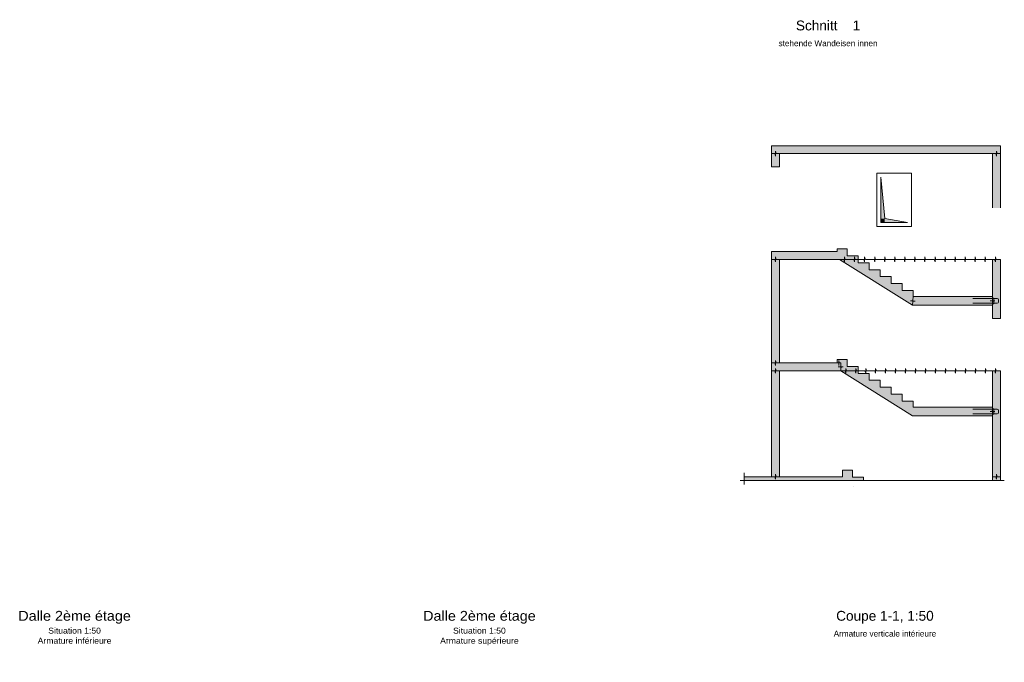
# Model space of a CAD drawing. Header units: metres. Extents: x 1.3 to 56.7, y 2.9 to 40.9.
# Tile 3 of 5: x 4.6 to 29.6, y 24.5 to 40.8. Entities that reach past the tile are written whole.
import ezdxf

# ---------------------------------------------------------------- set-up
doc = ezdxf.new("R2010")
doc.units = ezdxf.units.M
doc.header["$LTSCALE"] = 0.1
doc.linetypes.add('AUSGEZOGEN', pattern=[0])
for name, color, linetype, lineweight in [('XR$1$Béton coupé', 117, 'AUSGEZOGEN', 50), ('XR$1$Joints de bétonnage', 7, 'AUSGEZOGEN', 25), ('XR$1$STANDARD_1', 7, 'AUSGEZOGEN', 13), ('XR$1$Surface hachurée', 7, 'AUSGEZOGEN', 25), ('XR$1$Symboles réservations', 117, 'AUSGEZOGEN', 35), ('XR$1$Texte coupe', 7, 'AUSGEZOGEN', 25), ('XR$1$Éléments incorporés mur', 5, 'AUSGEZOGEN', 35)]:
    doc.layers.add(name, color=color, linetype=linetype, lineweight=lineweight)
doc.styles.add('ARIAL', font='arial.ttf')

msp = doc.modelspace()

# ---------------------------------------------------------------- hatches: boundary and pattern name
at = {"layer": 'XR$1$Surface hachurée', "linetype": 'AUSGEZOGEN', "lineweight": 13, "transparency": 33554687}
for points in [[(23.735, 37.4), (29.35, 37.4), (29.35, 36.02), (29.55, 36.02), (29.55, 37.6), (23.735, 37.6)], [(23.735, 37.06), (23.935, 37.06), (23.935, 37.4), (23.735, 37.4)], [(27.335, 33.921), (27.055, 33.921), (27.055, 34.097), (26.775, 34.097), (26.775, 34.273), (26.495, 34.273), (26.495, 34.449), (26.215, 34.449), (26.215, 34.625), (25.935, 34.625), (25.935, 34.801), (25.655, 34.801), (25.655, 34.977), (25.4, 34.977), (25.4, 34.91), (23.735, 34.91), (23.735, 34.71), (25.461, 34.71), (27.315, 33.545), (29.35, 33.545), (29.35, 33.765), (27.335, 33.765)], [(23.735, 34.71), (23.735, 32.08), (23.935, 32.08), (23.935, 34.71)], [(29.35, 34.71), (29.35, 33.21), (29.55, 33.21), (29.55, 34.71)], [(25.4, 32.08), (23.735, 32.08), (23.735, 31.88), (25.493, 31.88), (27.315, 30.735), (29.35, 30.735), (29.35, 30.955), (27.335, 30.955), (27.335, 31.111), (27.055, 31.111), (27.055, 31.287), (26.775, 31.287), (26.775, 31.463), (26.495, 31.463), (26.495, 31.639), (26.215, 31.639), (26.215, 31.815), (25.935, 31.815), (25.935, 31.991), (25.655, 31.991), (25.655, 32.167), (25.4, 32.167)], [(23.035, 29.19), (23.035, 29.09), (26.074, 29.09), (26.074, 29.175), (25.794, 29.175), (25.794, 29.357), (25.539, 29.357), (25.539, 29.19), (23.935, 29.19), (23.935, 31.88), (23.735, 31.88), (23.735, 29.19)], [(29.35, 31.88), (29.35, 29.09), (29.55, 29.09), (29.55, 31.88)]]:
    msp.add_hatch(color=91, dxfattribs=at).paths.add_polyline_path(points)
at = {"layer": 'XR$1$Symboles réservations', "linetype": 'AUSGEZOGEN', "lineweight": 13, "transparency": 33554687}
for points in [[(26.51, 36.8), (26.51, 35.75), (26.61, 35.75)], [(26.61, 35.75), (26.51, 35.75), (26.51, 35.65), (26.61, 35.65)], [(26.61, 35.75), (26.61, 35.65), (27.19, 35.65)]]:
    msp.add_hatch(color=7, dxfattribs=at).paths.add_polyline_path(points)

# ---------------------------------------------------------------- linework, layer by layer
at = {"layer": 'XR$1$Béton coupé', "color": 8, "linetype": 'AUSGEZOGEN', "lineweight": 13, "transparency": 33554687}
for p, q in [((27.685, 37.6), (23.735, 37.6)), ((23.735, 37.6), (23.735, 37.4)), ((29.55, 37.6), (27.685, 37.6)), ((29.55, 37.6), (29.35, 37.6)), ((29.55, 36.02), (29.55, 37.6)), ((29.55, 37.4), (29.55, 37.6)), ((23.735, 37.4), (23.735, 37.06)), ((23.935, 37.06), (23.935, 37.4)), ((27.485, 37.4), (23.935, 37.4)), ((27.485, 37.4), (29.35, 37.4)), ((29.35, 37.4), (29.35, 36.02)), ((23.735, 37.06), (23.935, 37.06)), ((25.4, 34.91), (23.735, 34.91)), ((23.735, 34.91), (23.735, 34.71)), ((25.655, 34.977), (25.4, 34.977)), ((25.4, 34.977), (25.4, 34.91)), ((25.655, 34.801), (25.655, 34.977)), ((25.935, 34.801), (25.655, 34.801)), ((25.935, 34.625), (25.935, 34.801)), ((23.735, 34.71), (23.735, 32.08)), ((23.935, 34.71), (25.461, 34.71)), ((23.935, 32.08), (23.935, 34.71)), ((25.461, 34.71), (27.315, 33.545)), ((26.215, 34.625), (25.935, 34.625)), ((26.215, 34.449), (26.215, 34.625)), ((29.35, 34.71), (29.35, 33.765)), ((29.35, 34.71), (29.55, 34.71)), ((29.55, 33.21), (29.55, 34.71)), ((26.495, 34.449), (26.215, 34.449)), ((26.495, 34.273), (26.495, 34.449)), ((26.775, 34.273), (26.495, 34.273)), ((26.775, 34.097), (26.775, 34.273)), ((27.055, 34.097), (26.775, 34.097)), ((27.055, 33.921), (27.055, 34.097)), ((27.335, 33.921), (27.055, 33.921)), ((27.335, 33.765), (27.335, 33.921)), ((27.315, 33.545), (29.35, 33.545)), ((29.35, 33.765), (27.335, 33.765)), ((29.35, 33.545), (29.35, 33.21)), ((29.35, 33.21), (29.55, 33.21)), ((23.735, 32.08), (23.735, 31.88)), ((25.4, 32.08), (23.935, 32.08)), ((25.655, 32.167), (25.4, 32.167)), ((25.4, 32.167), (25.4, 32.08)), ((25.655, 31.991), (25.655, 32.167)), ((23.735, 31.88), (23.735, 29.19)), ((23.935, 31.88), (25.493, 31.88)), ((23.935, 29.19), (23.935, 31.88)), ((25.493, 31.88), (27.315, 30.735)), ((25.935, 31.991), (25.655, 31.991)), ((25.935, 31.815), (25.935, 31.991)), ((26.215, 31.815), (25.935, 31.815)), ((26.215, 31.639), (26.215, 31.815)), ((29.35, 31.88), (29.35, 30.955)), ((29.55, 31.88), (29.35, 31.88)), ((29.55, 29.19), (29.55, 31.88)), ((26.495, 31.639), (26.215, 31.639)), ((26.495, 31.463), (26.495, 31.639)), ((26.775, 31.463), (26.495, 31.463)), ((26.775, 31.287), (26.775, 31.463)), ((27.055, 31.287), (26.775, 31.287)), ((27.055, 31.111), (27.055, 31.287)), ((27.335, 31.111), (27.055, 31.111)), ((27.335, 30.955), (27.335, 31.111)), ((29.35, 30.955), (27.335, 30.955)), ((27.315, 30.735), (29.35, 30.735)), ((29.35, 30.735), (29.35, 29.19)), ((23.035, 29.29), (23.035, 28.99)), ((25.539, 29.357), (25.539, 29.19)), ((25.794, 29.357), (25.539, 29.357)), ((25.794, 29.175), (25.794, 29.357)), ((22.935, 29.09), (29.65, 29.09)), ((23.735, 29.19), (23.035, 29.19)), ((25.539, 29.19), (23.935, 29.19)), ((26.074, 29.175), (25.794, 29.175)), ((26.074, 29.09), (26.074, 29.175)), ((29.35, 29.19), (29.35, 29.09)), ((29.55, 29.09), (29.55, 29.19)), ((25.826, 28.94), (25.826, 28.94)), ((25.826, 28.94), (25.826, 28.94))]:
    msp.add_line(p, q, dxfattribs=at)
at = {"layer": 'XR$1$Joints de bétonnage', "color": 8, "linetype": 'AUSGEZOGEN', "lineweight": 13, "transparency": 33554687}
for p, q in [((23.821, 37.4), (23.735, 37.4)), ((23.835, 37.338), (23.821, 37.4)), ((23.835, 37.4), (23.835, 37.463)), ((23.835, 37.463), (23.849, 37.4)), ((23.835, 37.4), (23.835, 37.338)), ((23.935, 37.4), (23.849, 37.4)), ((29.35, 37.4), (29.436, 37.4)), ((29.45, 37.338), (29.436, 37.4)), ((29.45, 37.4), (29.45, 37.463)), ((29.45, 37.463), (29.464, 37.4)), ((29.45, 37.4), (29.45, 37.338)), ((29.464, 37.4), (29.55, 37.4)), ((23.821, 34.71), (23.735, 34.71)), ((23.835, 34.648), (23.821, 34.71)), ((23.835, 34.71), (23.835, 34.773)), ((23.835, 34.773), (23.849, 34.71)), ((23.835, 34.71), (23.835, 34.648)), ((23.935, 34.71), (23.849, 34.71)), ((25.461, 34.71), (25.571, 34.71)), ((25.589, 34.648), (25.571, 34.71)), ((25.589, 34.71), (25.589, 34.773)), ((25.589, 34.773), (25.607, 34.71)), ((25.589, 34.71), (25.589, 34.648)), ((25.607, 34.71), (25.717, 34.71)), ((25.717, 34.71), (25.827, 34.71)), ((25.845, 34.648), (25.827, 34.71)), ((25.845, 34.71), (25.845, 34.773)), ((25.845, 34.773), (25.862, 34.71)), ((25.845, 34.71), (25.845, 34.648)), ((25.862, 34.71), (25.972, 34.71)), ((25.972, 34.71), (26.082, 34.71)), ((26.1, 34.648), (26.082, 34.71)), ((26.1, 34.71), (26.1, 34.773)), ((26.1, 34.773), (26.118, 34.71)), ((26.1, 34.71), (26.1, 34.648)), ((26.118, 34.71), (26.228, 34.71)), ((26.228, 34.71), (26.338, 34.71)), ((26.356, 34.648), (26.338, 34.71)), ((26.356, 34.71), (26.356, 34.773)), ((26.356, 34.773), (26.373, 34.71)), ((26.356, 34.71), (26.356, 34.648)), ((26.373, 34.71), (26.483, 34.71)), ((26.483, 34.71), (26.593, 34.71)), ((26.611, 34.648), (26.593, 34.71)), ((26.611, 34.71), (26.611, 34.773)), ((26.611, 34.773), (26.629, 34.71)), ((26.611, 34.71), (26.611, 34.648)), ((26.629, 34.71), (26.739, 34.71)), ((26.739, 34.71), (26.849, 34.71)), ((26.867, 34.648), (26.849, 34.71)), ((26.867, 34.71), (26.867, 34.773)), ((26.867, 34.773), (26.885, 34.71)), ((26.867, 34.71), (26.867, 34.648)), ((26.885, 34.71), (26.994, 34.71)), ((26.994, 34.71), (27.104, 34.71)), ((27.122, 34.648), (27.104, 34.71)), ((27.122, 34.71), (27.122, 34.773)), ((27.122, 34.773), (27.14, 34.71)), ((27.122, 34.71), (27.122, 34.648)), ((27.14, 34.71), (27.25, 34.71)), ((27.25, 34.71), (27.36, 34.71)), ((27.378, 34.648), (27.36, 34.71)), ((27.378, 34.71), (27.378, 34.773)), ((27.378, 34.773), (27.396, 34.71)), ((27.378, 34.71), (27.378, 34.648)), ((27.396, 34.71), (27.505, 34.71)), ((27.505, 34.71), (27.615, 34.71)), ((27.633, 34.648), (27.615, 34.71)), ((27.633, 34.71), (27.633, 34.773)), ((27.633, 34.773), (27.651, 34.71)), ((27.633, 34.71), (27.633, 34.648)), ((27.651, 34.71), (27.761, 34.71)), ((27.761, 34.71), (27.871, 34.71)), ((27.889, 34.648), (27.871, 34.71)), ((27.889, 34.71), (27.889, 34.773)), ((27.889, 34.773), (27.907, 34.71)), ((27.889, 34.71), (27.889, 34.648)), ((27.907, 34.71), (28.017, 34.71)), ((28.017, 34.71), (28.126, 34.71)), ((28.144, 34.648), (28.126, 34.71)), ((28.144, 34.71), (28.144, 34.773)), ((28.144, 34.773), (28.162, 34.71)), ((28.144, 34.71), (28.144, 34.648)), ((28.162, 34.71), (28.272, 34.71)), ((28.272, 34.71), (28.382, 34.71)), ((28.4, 34.648), (28.382, 34.71)), ((28.4, 34.71), (28.4, 34.773)), ((28.4, 34.773), (28.418, 34.71)), ((28.4, 34.71), (28.4, 34.648)), ((28.418, 34.71), (28.528, 34.71)), ((28.528, 34.71), (28.637, 34.71)), ((28.655, 34.648), (28.637, 34.71)), ((28.655, 34.71), (28.655, 34.773)), ((28.655, 34.773), (28.673, 34.71)), ((28.655, 34.71), (28.655, 34.648)), ((28.673, 34.71), (28.783, 34.71)), ((28.783, 34.71), (28.893, 34.71)), ((28.911, 34.648), (28.893, 34.71)), ((28.911, 34.71), (28.911, 34.773)), ((28.911, 34.773), (28.929, 34.71)), ((28.911, 34.71), (28.911, 34.648)), ((28.929, 34.71), (29.039, 34.71)), ((29.039, 34.71), (29.148, 34.71)), ((29.166, 34.648), (29.148, 34.71)), ((29.166, 34.71), (29.166, 34.773)), ((29.166, 34.773), (29.184, 34.71)), ((29.166, 34.71), (29.166, 34.648)), ((29.184, 34.71), (29.294, 34.71)), ((29.294, 34.71), (29.404, 34.71)), ((29.422, 34.648), (29.404, 34.71)), ((29.422, 34.71), (29.422, 34.773)), ((29.422, 34.773), (29.44, 34.71)), ((29.422, 34.71), (29.422, 34.648)), ((29.44, 34.71), (29.55, 34.71)), ((27.262, 33.661), (27.326, 33.67)), ((27.325, 33.655), (27.262, 33.661)), ((27.315, 33.545), (27.323, 33.64)), ((27.387, 33.649), (27.323, 33.64)), ((27.325, 33.655), (27.387, 33.649)), ((27.326, 33.67), (27.335, 33.765)), ((29.287, 33.655), (29.35, 33.67)), ((29.35, 33.655), (29.287, 33.655)), ((29.35, 33.67), (29.35, 33.765)), ((29.35, 33.655), (29.412, 33.655)), ((29.412, 33.655), (29.35, 33.64)), ((29.35, 33.545), (29.35, 33.64)), ((23.821, 32.08), (23.735, 32.08)), ((23.835, 32.018), (23.821, 32.08)), ((23.835, 32.08), (23.835, 32.143)), ((23.835, 32.143), (23.849, 32.08)), ((23.835, 32.08), (23.835, 32.018)), ((23.935, 32.08), (23.849, 32.08)), ((25.44, 32.08), (25.4, 32.08)), ((25.446, 32.018), (25.44, 32.08)), ((25.446, 32.08), (25.446, 32.143)), ((25.446, 32.143), (25.453, 32.08)), ((25.446, 32.08), (25.446, 32.018)), ((25.493, 32.08), (25.453, 32.08)), ((25.493, 31.994), (25.493, 32.08)), ((23.821, 31.88), (23.735, 31.88)), ((23.835, 31.818), (23.821, 31.88)), ((23.835, 31.88), (23.835, 31.943)), ((23.835, 31.943), (23.849, 31.88)), ((23.835, 31.88), (23.835, 31.818)), ((23.935, 31.88), (23.849, 31.88)), ((25.431, 31.98), (25.493, 31.994)), ((25.493, 31.98), (25.431, 31.98)), ((25.493, 31.98), (25.556, 31.98)), ((25.556, 31.98), (25.493, 31.966)), ((25.493, 31.88), (25.493, 31.966)), ((25.493, 31.88), (25.602, 31.88)), ((25.62, 31.818), (25.602, 31.88)), ((25.62, 31.88), (25.62, 31.943)), ((25.62, 31.943), (25.638, 31.88)), ((25.62, 31.88), (25.62, 31.818)), ((25.638, 31.88), (25.747, 31.88)), ((25.747, 31.88), (25.856, 31.88)), ((25.873, 31.818), (25.856, 31.88)), ((25.873, 31.88), (25.873, 31.943)), ((25.873, 31.943), (25.891, 31.88)), ((25.873, 31.88), (25.873, 31.818)), ((25.891, 31.88), (26, 31.88)), ((26, 31.88), (26.109, 31.88)), ((26.127, 31.818), (26.109, 31.88)), ((26.127, 31.88), (26.127, 31.943)), ((26.127, 31.943), (26.145, 31.88)), ((26.127, 31.88), (26.127, 31.818)), ((26.145, 31.88), (26.254, 31.88)), ((26.254, 31.88), (26.363, 31.88)), ((26.38, 31.818), (26.363, 31.88)), ((26.38, 31.88), (26.38, 31.943)), ((26.38, 31.943), (26.398, 31.88)), ((26.38, 31.88), (26.38, 31.818)), ((26.398, 31.88), (26.507, 31.88)), ((26.507, 31.88), (26.616, 31.88)), ((26.634, 31.818), (26.616, 31.88)), ((26.634, 31.88), (26.634, 31.943)), ((26.634, 31.943), (26.652, 31.88)), ((26.634, 31.88), (26.634, 31.818)), ((26.652, 31.88), (26.761, 31.88)), ((26.761, 31.88), (26.87, 31.88)), ((26.887, 31.818), (26.87, 31.88)), ((26.887, 31.88), (26.887, 31.943)), ((26.887, 31.943), (26.905, 31.88)), ((26.887, 31.88), (26.887, 31.818)), ((26.905, 31.88), (27.014, 31.88)), ((27.014, 31.88), (27.123, 31.88)), ((27.141, 31.818), (27.123, 31.88)), ((27.141, 31.88), (27.141, 31.943)), ((27.141, 31.943), (27.159, 31.88)), ((27.141, 31.88), (27.141, 31.818)), ((27.159, 31.88), (27.268, 31.88)), ((27.268, 31.88), (27.377, 31.88)), ((27.395, 31.818), (27.377, 31.88)), ((27.395, 31.88), (27.395, 31.943)), ((27.395, 31.943), (27.412, 31.88)), ((27.395, 31.88), (27.395, 31.818)), ((27.412, 31.88), (27.521, 31.88)), ((27.521, 31.88), (27.63, 31.88)), ((27.648, 31.818), (27.63, 31.88)), ((27.648, 31.88), (27.648, 31.943)), ((27.648, 31.943), (27.666, 31.88)), ((27.648, 31.88), (27.648, 31.818)), ((27.666, 31.88), (27.775, 31.88)), ((27.775, 31.88), (27.884, 31.88)), ((27.902, 31.818), (27.884, 31.88)), ((27.902, 31.88), (27.902, 31.943)), ((27.902, 31.943), (27.919, 31.88)), ((27.902, 31.88), (27.902, 31.818)), ((27.919, 31.88), (28.028, 31.88)), ((28.028, 31.88), (28.137, 31.88)), ((28.155, 31.818), (28.137, 31.88)), ((28.155, 31.88), (28.155, 31.943)), ((28.155, 31.943), (28.173, 31.88)), ((28.155, 31.88), (28.155, 31.818)), ((28.173, 31.88), (28.282, 31.88)), ((28.282, 31.88), (28.391, 31.88)), ((28.409, 31.818), (28.391, 31.88)), ((28.409, 31.88), (28.409, 31.943)), ((28.409, 31.943), (28.426, 31.88)), ((28.409, 31.88), (28.409, 31.818)), ((28.426, 31.88), (28.536, 31.88)), ((28.536, 31.88), (28.645, 31.88)), ((28.662, 31.818), (28.645, 31.88)), ((28.662, 31.88), (28.662, 31.943)), ((28.662, 31.943), (28.68, 31.88)), ((28.662, 31.88), (28.662, 31.818)), ((28.68, 31.88), (28.789, 31.88)), ((28.789, 31.88), (28.898, 31.88)), ((28.916, 31.818), (28.898, 31.88)), ((28.916, 31.88), (28.916, 31.943)), ((28.916, 31.943), (28.934, 31.88)), ((28.916, 31.88), (28.916, 31.818)), ((28.934, 31.88), (29.043, 31.88)), ((29.043, 31.88), (29.152, 31.88)), ((29.169, 31.818), (29.152, 31.88)), ((29.169, 31.88), (29.169, 31.943)), ((29.169, 31.943), (29.187, 31.88)), ((29.169, 31.88), (29.169, 31.818)), ((29.187, 31.88), (29.296, 31.88)), ((29.296, 31.88), (29.405, 31.88)), ((29.423, 31.818), (29.405, 31.88)), ((29.423, 31.88), (29.423, 31.943)), ((29.423, 31.943), (29.441, 31.88)), ((29.423, 31.88), (29.423, 31.818)), ((29.441, 31.88), (29.55, 31.88)), ((29.287, 30.845), (29.35, 30.86)), ((29.35, 30.845), (29.287, 30.845)), ((29.35, 30.86), (29.35, 30.955)), ((29.35, 30.845), (29.412, 30.845)), ((29.412, 30.845), (29.35, 30.83)), ((29.35, 30.735), (29.35, 30.83)), ((23.735, 29.19), (23.821, 29.19)), ((23.835, 29.128), (23.821, 29.19)), ((23.835, 29.19), (23.835, 29.253)), ((23.835, 29.253), (23.849, 29.19)), ((23.835, 29.19), (23.835, 29.128)), ((23.849, 29.19), (23.935, 29.19)), ((29.35, 29.19), (29.436, 29.19)), ((29.45, 29.128), (29.436, 29.19)), ((29.45, 29.19), (29.45, 29.253)), ((29.45, 29.253), (29.464, 29.19)), ((29.45, 29.19), (29.45, 29.128)), ((29.464, 29.19), (29.55, 29.19))]:
    msp.add_line(p, q, dxfattribs=at)
at = {"layer": 'XR$1$Symboles réservations', "color": 8, "linetype": 'AUSGEZOGEN', "lineweight": 13, "transparency": 33554687}
for p, q in [((26.41, 36.9), (26.41, 35.55)), ((27.29, 36.9), (26.41, 36.9)), ((26.51, 36.8), (26.61, 35.75)), ((26.51, 35.65), (26.51, 36.8)), ((27.29, 35.55), (27.29, 36.9)), ((26.41, 35.55), (27.29, 35.55)), ((27.19, 35.65), (26.51, 35.65)), ((26.61, 35.75), (27.19, 35.65))]:
    msp.add_line(p, q, dxfattribs=at)
at = {"layer": 'XR$1$Éléments incorporés mur', "color": 8, "linetype": 'AUSGEZOGEN', "lineweight": 13, "transparency": 33554687}
for p, q in [((29.38, 33.715), (28.85, 33.715)), ((29.38, 33.595), (28.85, 33.595)), ((29.35, 33.725), (29.38, 33.725)), ((29.35, 33.725), (29.35, 33.585)), ((29.35, 33.585), (29.38, 33.585)), ((29.38, 33.725), (29.38, 33.585)), ((29.38, 33.715), (29.47, 33.715)), ((29.38, 33.595), (29.47, 33.595)), ((29.5, 33.685), (29.5, 33.625)), ((29.38, 30.905), (28.85, 30.905)), ((29.38, 30.785), (28.85, 30.785)), ((29.35, 30.915), (29.38, 30.915)), ((29.35, 30.915), (29.35, 30.775)), ((29.38, 30.915), (29.38, 30.775)), ((29.38, 30.905), (29.47, 30.905)), ((29.38, 30.785), (29.47, 30.785)), ((29.5, 30.875), (29.5, 30.815)), ((29.35, 30.775), (29.38, 30.775))]:
    msp.add_line(p, q, dxfattribs=at)
for centre, start, end in [((29.47, 33.685), 0, 90), ((29.47, 33.625), 270, 0), ((29.47, 30.875), 0, 90), ((29.47, 30.815), 270, 0)]:
    msp.add_arc(centre, 0.03, start, end, dxfattribs=at)

# ---------------------------------------------------------------- texts
at = {"layer": 'XR$1$STANDARD_1', "color": 7, "linetype": 'AUSGEZOGEN', "lineweight": 25, "transparency": 33554687, "char_height": 0.25, "attachment_point": 2, "line_spacing_factor": 1.024096, "style": 'ARIAL'}
for s, insert, width in [('\\A1;{\\W1.0454;Dalle 2ème étage\\P\\H0.6x;Situation 1:50}\\P{\\H0.6x;\\W1.0454;Armature inférieure}', (6.02, 25.78), 2.87494), ('\\A1;{\\W1.0454;Dalle 2ème étage\\P\\H0.6x;Situation 1:50\\H1.66667x;\\W1;\\P\\H0.6x;\\W1.0454;Armature supérieure}', (16.31, 25.78), 2.84918)]:
    msp.add_mtext(s, dxfattribs=dict(at, insert=insert, width=width))
at = {"layer": 'XR$1$Texte coupe', "color": 7, "linetype": 'AUSGEZOGEN', "lineweight": 13, "transparency": 33554687, "char_height": 0.25, "attachment_point": 2, "line_spacing_factor": 1.204819, "style": 'ARIAL'}
for s, insert, width in [('\\A1;{\\fArial|i0|b0;\\H0.250000;\\W0.990000;\\C7;Schnitt    1}\\P{\\fArial|i0|b0;\\H0.150000;\\W0.990000;\\C7;stehende Wandeisen innen}\\P', (25.17, 40.78), 3.93364), ('\\A1;{\\W0.99;Coupe 1-1, 1:50^J\\H0.6x;Armature verticale intérieure}', (26.616, 25.78), 3.9243)]:
    msp.add_mtext(s, dxfattribs=dict(at, insert=insert, width=width))

doc.saveas('drawing.dxf')
